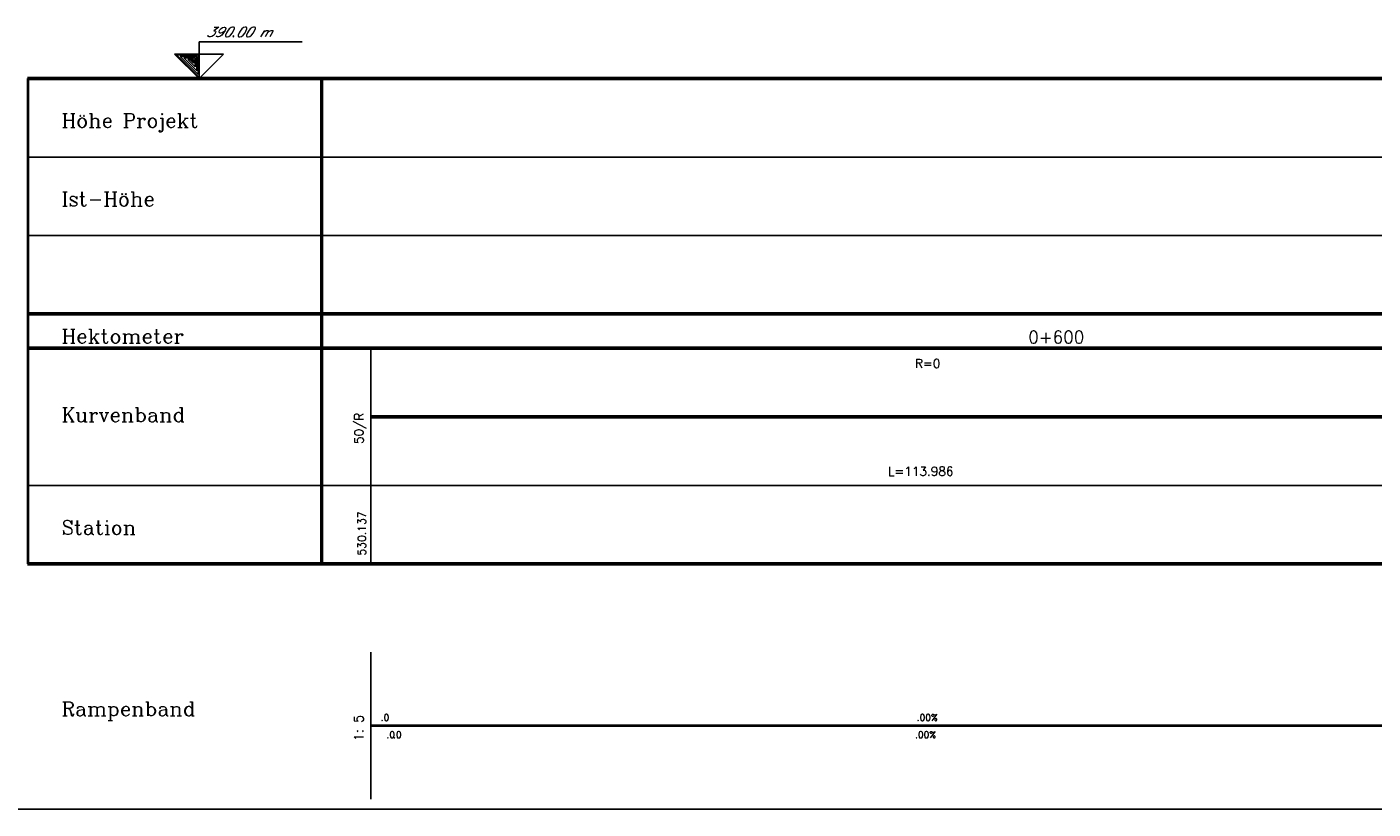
# Model space of a CAD drawing. Extents: x -17 to 189, y -4 to 76.
# Tile 2 of 14: x 21 to 49, y -4 to 12. Entities that reach past the tile are written whole.
import ezdxf

# ---------------------------------------------------------------- set-up
doc = ezdxf.new("R2010")
doc.units = 0
for name, color, linetype in [('996', 7, 'CONTINUOUS'), ('998', 7, 'CONTINUOUS'), ('999', 7, 'CONTINUOUS')]:
    doc.layers.add(name, color=color, linetype=linetype)
doc.styles.add('Schrift1', font='simplex')
doc.styles.add('Schrift4', font='italicc', dxfattribs={"oblique": 20})
doc.styles.add('Schrift5', font='romanc')

msp = doc.modelspace()

# ---------------------------------------------------------------- linework, layer by layer
at = {"layer": '996', "color": 3, "linetype": 'CONTINUOUS'}
for p, q in [((25, 10.9), (25, 11.65)), ((25, 11.65), (27.1, 11.65)), ((25, 10.9), (24.5, 11.4)), ((24.5, 11.4), (25.5, 11.4)), ((25, 10.924), (24.538, 11.384)), ((24.538, 11.384), (24.984, 11.383)), ((24.984, 10.984), (24.615, 11.352)), ((24.615, 11.352), (24.952, 11.352)), ((24.952, 11.06), (24.692, 11.32)), ((24.692, 11.32), (24.92, 11.32)), ((24.92, 11.136), (24.77, 11.288)), ((24.77, 11.288), (24.888, 11.288)), ((24.888, 11.214), (24.815, 11.288)), ((24.815, 11.288), (24.888, 11.265)), ((24.888, 11.288), (24.888, 11.214)), ((24.92, 11.32), (24.92, 11.136)), ((24.952, 11.352), (24.952, 11.06)), ((24.984, 11.383), (24.984, 10.984)), ((25.5, 11.4), (25, 10.9)), ((25, 10.9), (25, 10.924))]:
    msp.add_line(p, q, dxfattribs=at)
at = {"layer": '996', "color": 1, "linetype": 'CONTINUOUS'}
for p, q in [((21.5, 10.92), (174.331, 10.92)), ((21.5, 10.9), (174.331, 10.9)), ((21.5, 10.9), (21.5, 1)), ((21.5, 10.88), (174.331, 10.88)), ((21.52, 10.9), (21.52, 1)), ((27.48, 10.9), (27.48, 1)), ((27.5, 10.9), (27.5, 1)), ((27.52, 10.9), (27.52, 1)), ((21.5, 9.3), (174.331, 9.3)), ((27.52, 8.02), (27.52, 8.02)), ((21.5, 7.7), (174.331, 7.7)), ((21.5, 6.12), (174.331, 6.12)), ((21.5, 6.1), (174.331, 6.1)), ((21.5, 6.08), (174.331, 6.08)), ((21.5, 5.42), (174.331, 5.42)), ((21.5, 5.4), (174.331, 5.4)), ((21.5, 5.38), (174.331, 5.38)), ((28.5, 2.6), (28.5, 5.4)), ((28.5, 4), (172.831, 4)), ((21.5, 2.6), (174.331, 2.6)), ((28.5, 1), (28.5, 2.6)), ((21.5, 1.02), (174.331, 1.02)), ((21.5, 1), (174.331, 1)), ((21.5, 0.98), (174.331, 0.98)), ((28.5, -3.8), (28.5, -0.8)), ((28.5, -3.8), (28.5, -0.8)), ((28.5, -2.3), (172.831, -2.3))]:
    msp.add_line(p, q, dxfattribs=at)
at = {"layer": '996', "color": 15, "linetype": 'CONTINUOUS'}
for p, q in [((51.297, 4.02), (28.5, 4.02)), ((28.5, 4), (51.297, 4)), ((28.5, 3.98), (51.297, 3.98))]:
    msp.add_line(p, q, dxfattribs=at)
at = {"layer": '996', "color": 5, "linetype": 'CONTINUOUS'}
for p, q in [((51.297, -2.29), (28.5, -2.29)), ((29.149, -2.29), (28.5, -2.29)), ((28.5, -2.3), (51.297, -2.3)), ((28.5, -2.3), (29.149, -2.3)), ((28.5, -2.31), (51.297, -2.31)), ((28.5, -2.31), (29.149, -2.31)), ((30.649, -2.29), (29.649, -2.29)), ((29.649, -2.3), (30.649, -2.3)), ((29.649, -2.31), (30.649, -2.31)), ((32.149, -2.29), (31.149, -2.29)), ((31.149, -2.3), (32.149, -2.3)), ((31.149, -2.31), (32.149, -2.31)), ((33.649, -2.29), (32.649, -2.29)), ((32.649, -2.3), (33.649, -2.3)), ((32.649, -2.31), (33.649, -2.31)), ((35.149, -2.29), (34.149, -2.29)), ((34.149, -2.3), (35.149, -2.3)), ((34.149, -2.31), (35.149, -2.31)), ((36.649, -2.29), (35.649, -2.29)), ((35.649, -2.3), (36.649, -2.3)), ((35.649, -2.31), (36.649, -2.31)), ((38.149, -2.29), (37.149, -2.29)), ((37.149, -2.3), (38.149, -2.3)), ((37.149, -2.31), (38.149, -2.31)), ((39.649, -2.29), (38.649, -2.29)), ((38.649, -2.3), (39.649, -2.3)), ((38.649, -2.31), (39.649, -2.31)), ((41.149, -2.29), (40.149, -2.29)), ((40.149, -2.3), (41.149, -2.3)), ((40.149, -2.31), (41.149, -2.31)), ((42.649, -2.29), (41.649, -2.29)), ((41.649, -2.3), (42.649, -2.3)), ((41.649, -2.31), (42.649, -2.31)), ((44.149, -2.29), (43.149, -2.29)), ((43.149, -2.3), (44.149, -2.3)), ((43.149, -2.31), (44.149, -2.31)), ((45.649, -2.29), (44.649, -2.29)), ((44.649, -2.3), (45.649, -2.3)), ((44.649, -2.31), (45.649, -2.31)), ((47.149, -2.29), (46.149, -2.29)), ((46.149, -2.3), (47.149, -2.3)), ((46.149, -2.31), (47.149, -2.31)), ((48.649, -2.29), (47.649, -2.29)), ((47.649, -2.3), (48.649, -2.3)), ((47.649, -2.31), (48.649, -2.31))]:
    msp.add_line(p, q, dxfattribs=at)
at = {"layer": '998', "color": 1, "linetype": 'CONTINUOUS'}
msp.add_line((-3, -4), (189, -4), dxfattribs=at)

# ---------------------------------------------------------------- texts
at = {"layer": '999', "color": 2, "style": 'Schrift4', "oblique": 20}
msp.add_text(' 390.00 m', height=0.2, dxfattribs=at).set_placement((25, 11.75))
at = {"layer": '999', "color": 1}
for s, height, style, p in [(' Höhe Projekt', 0.288, 'Schrift5', (22, 9.9)), (' Ist-Höhe', 0.288, 'Schrift5', (22, 8.3)), (' Hektometer', 0.288, 'Schrift5', (22, 5.5)), ('  0+600', 0.252, 'Schrift1', (41.563, 5.5)), ('R=0', 0.18, 'Schrift1', (39.599, 5)), (' Kurvenband', 0.288, 'Schrift5', (22, 3.9)), ('L=113.986', 0.18, 'Schrift1', (39.049, 2.8)), (' Station', 0.288, 'Schrift5', (22, 1.6)), (' Rampenband', 0.288, 'Schrift5', (22, -2.1)), ('  .0', 0.135, 'Schrift1', (28.52, -2.2)), ('  .00%', 0.135, 'Schrift1', (39.449, -2.2)), ('   .0', 0.135, 'Schrift1', (28.52, -2.55)), ('   .0', 0.135, 'Schrift1', (28.655, -2.55)), ('   .00%', 0.135, 'Schrift1', (39.299, -2.55))]:
    msp.add_text(s, height=height, dxfattribs=dict(at, style=style)).set_placement(p)
at = {"layer": '999', "color": 1, "style": 'Schrift1'}
for s, height, p in [('  50/R', 0.18, (28.35, 3.2)), ('530.137', 0.162, (28.4, 1.17)), ('1: 5', 0.189, (28.35, -2.615))]:
    msp.add_text(s, height=height, rotation=90, dxfattribs=at).set_placement(p)

doc.saveas('drawing.dxf')
